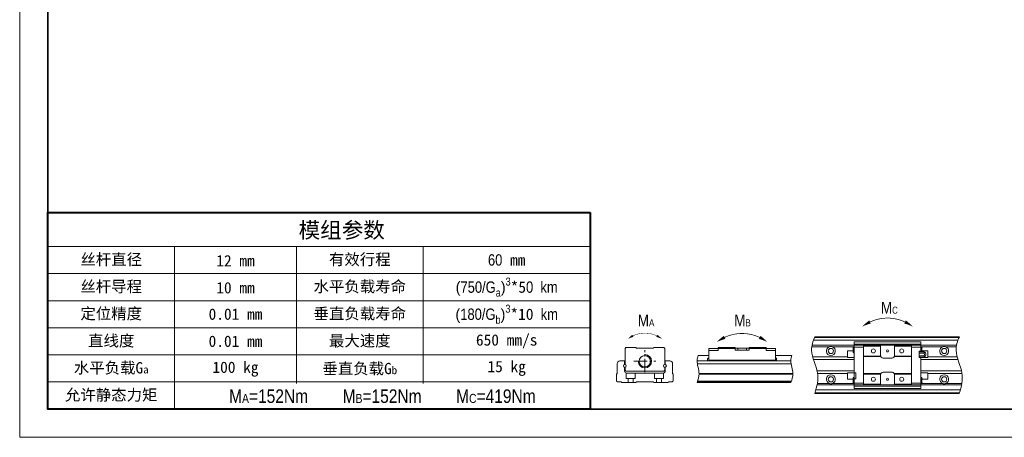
# Model space of a CAD drawing. Header units: millimetres. Extents: x 100 to 3612, y -424 to 856.
# Tile 1 of 45: x 100 to 409, y -424 to -293. Entities that reach past the tile are written whole.
import ezdxf

# ---------------------------------------------------------------- set-up
doc = ezdxf.new("R2010")
doc.units = ezdxf.units.MM
doc.linetypes.add('CENTER2', pattern=[28.575, 19.05, -3.175, 3.175, -3.175])
for name, color, linetype, lineweight in [('标注', 3, 'Continuous', 13), ('点划线', 1, 'CENTER2', 13), ('粗线', 7, 'Continuous', 35), ('细线', 7, 'Continuous', 13)]:
    doc.layers.add(name, color=color, linetype=linetype, lineweight=lineweight)
doc.styles.add('7', font='ARIALN.TTF', dxfattribs={"height": 7})

# ---------------------------------------------------------------- blocks, each defined once
blk = doc.blocks.new('A4图框')
at = {"layer": '粗线'}
blk.add_lwpolyline([(5, 205), (292, 205), (292, 5), (5, 5)], close=True, dxfattribs=at)
at = {"layer": '细线'}
blk.add_lwpolyline([(0, 210), (297, 210), (297, 0), (0, 0)], close=True, dxfattribs=at)
blk = doc.blocks.new('扭矩')
at = {"layer": '标注'}
for points, const_width in [([(451.8, 96.04, 0.223025), (436.8, 96.04, 4.483797)], 0.294), ([(345.56, 90.11, 0.223025), (335.36, 90.11, 4.483797)], 0.2), ([(389.57, 89.45, 0.223025), (374.58, 89.45, 4.483797)], 0.294)]:
    blk.add_lwpolyline(points, format="xyb", dxfattribs=dict(at, const_width=const_width))
for points in [[(433.56, 94.07, 0.0147, 1.47, -0.053865), (436.8, 96.04, 0, 0, -1.574086)], [(455.04, 94.07, 0.0147, 1.47, 0.053865), (451.8, 96.04, 0, 0, 1.574086)], [(333.16, 88.77, 0.01, 1, -0.053865), (335.36, 90.11, 0, 0, -1.574086)], [(347.76, 88.77, 0.01, 1, 0.053865), (345.56, 90.11, 0, 0, 1.574086)], [(371.34, 87.48, 0.0147, 1.47, -0.053865), (374.58, 89.45, 0, 0, -1.574086)], [(392.81, 87.48, 0.0147, 1.47, 0.053865), (389.57, 89.45, 0, 0, 1.574086)]]:
    blk.add_lwpolyline(points, format="xyseb", dxfattribs=at)
blk.add_arc((340.46, 79.24), 2.86, 180, 90, dxfattribs=at)
for points, knots in [([(413.21, 89.69), (412.34, 87.78), (410.77, 82.72), (415.51, 74.58), (414.13, 68.38), (413.16, 65.44)], [4.418107, 4.418107, 4.418107, 4.418107, 10.533784, 20.542229, 29.51, 29.51, 29.51, 29.51]), ([(475.04, 89.69), (474.16, 87.78), (472.59, 82.72), (477.33, 74.58), (475.96, 68.38), (474.98, 65.44)], [4.418107, 4.418107, 4.418107, 4.418107, 10.533784, 20.542229, 29.51, 29.51, 29.51, 29.51]), ([(363.22, 81.67), (362.98, 80.98), (362.42, 78.47), (364.23, 74.45), (363.34, 71.38), (362.84, 70.15)], [3.929779, 3.929779, 3.929779, 3.929779, 6.143971, 11.892959, 15.773013, 15.773013, 15.773013, 15.773013]), ([(403.32, 81.67), (403.08, 80.98), (402.52, 78.47), (404.33, 74.45), (403.44, 71.38), (402.94, 70.15)], [3.929779, 3.929779, 3.929779, 3.929779, 6.143971, 11.892959, 15.773013, 15.773013, 15.773013, 15.773013])]:
    blk.add_open_spline(points, degree=3, knots=knots, dxfattribs=at)
at = {"layer": '点划线', "ltscale": 0.3}
for p, q in [((340.46, 74.58), (340.46, 83.91)), ((335.79, 79.24), (345.12, 79.24))]:
    blk.add_line(p, q, dxfattribs=at)
at = {"layer": '细线'}
for p, q in [((413.1, 89.43), (474.92, 89.43)), ((413.21, 89.69), (475.04, 89.69)), ((331.97, 84.63), (332.37, 85.04)), ((331.97, 84.63), (331.97, 77.83)), ((332.37, 85.04), (336.62, 85.04)), ((336.82, 84.84), (336.62, 85.04)), ((344.09, 84.84), (336.82, 84.84)), ((344.3, 85.04), (344.09, 84.84)), ((348.54, 85.04), (344.3, 85.04)), ((348.54, 85.04), (348.94, 84.63)), ((348.94, 84.63), (348.94, 77.83)), ((367.81, 84.63), (379.04, 84.63)), ((367.81, 84.63), (367.81, 79.53)), ((371.77, 85.04), (371.77, 83.83)), ((379.11, 85.04), (371.77, 85.04)), ((379.04, 84.03), (379.04, 85.04)), ((384.94, 84.84), (379.21, 84.84)), ((380.26, 84.84), (380.26, 84.03)), ((383.89, 84.03), (383.89, 84.84)), ((392.38, 85.04), (385.04, 85.04)), ((385.1, 84.03), (385.1, 85.04)), ((385.1, 84.63), (396.34, 84.63)), ((392.38, 85.04), (392.38, 83.83)), ((396.34, 79.53), (396.34, 84.63)), ((411.89, 85.45), (419.46, 85.45)), ((473.81, 86.05), (411.99, 86.05)), ((474.43, 88.21), (412.6, 88.21)), ((420.65, 85.45), (430.03, 85.45)), ((429.55, 83.22), (429.55, 84.84)), ((430.03, 87.55), (430.03, 67.58)), ((430.03, 87.55), (458.57, 87.55)), ((458.57, 86.55), (430.03, 86.55)), ((433.99, 85.24), (430.03, 85.24)), ((433.99, 86.05), (433.99, 69.08)), ((441.27, 85.65), (433.99, 85.65)), ((441.27, 86.05), (441.27, 81.81)), ((447.33, 86.05), (447.33, 81.81)), ((454.61, 85.65), (447.33, 85.65)), ((454.61, 69.08), (454.61, 86.05)), ((458.57, 85.24), (454.61, 85.24)), ((458.57, 83.32), (458.57, 87.55)), ((458.57, 85.45), (467.95, 85.45)), ((459.05, 83.32), (459.05, 84.84)), ((469.14, 85.45), (473.71, 85.45)), ((367.81, 81.67), (363.22, 81.67)), ((367.32, 79.36), (367.32, 80.25)), ((371.77, 83.83), (367.81, 83.83)), ((379.04, 84.03), (385.1, 84.03)), ((396.34, 83.83), (392.38, 83.83)), ((403.32, 81.67), (396.34, 81.67)), ((396.82, 79.36), (396.82, 80.25)), ((412.28, 81.12), (427.13, 81.12)), ((429.55, 83.63), (427.12, 83.63)), ((427.12, 80.8), (427.12, 83.63)), ((427.12, 80.8), (430.03, 80.8)), ((441.34, 81.4), (433.99, 81.4)), ((441.43, 81.2), (433.99, 81.2)), ((442.48, 80.6), (446.12, 80.6)), ((447.17, 81.2), (454.61, 81.2)), ((454.61, 81.4), (447.26, 81.4)), ((457.84, 80.84), (457.84, 83.47)), ((458.57, 83.47), (457.84, 83.47)), ((459.54, 83.32), (457.84, 83.32)), ((457.84, 82.74), (459.54, 82.74)), ((459.54, 81.57), (457.84, 81.57)), ((459.54, 80.99), (457.84, 80.99)), ((458.57, 80.84), (457.84, 80.84)), ((458.57, 80.99), (458.57, 67.58)), ((458.57, 80.8), (461.48, 80.8)), ((461.48, 83.63), (459.05, 83.63)), ((460.67, 82.44), (460.67, 81.87)), ((461.47, 81.12), (474.11, 81.12)), ((461.48, 80.8), (461.48, 83.63)), ((328.6, 73.93), (328.6, 78.15)), ((329.81, 79.36), (331.77, 79.36)), ((331.77, 79.36), (331.77, 77.83)), ((331.77, 74.98), (331.77, 76.62)), ((331.97, 75.4), (331.97, 76.62)), ((348.94, 76.62), (348.94, 75.4)), ((349.14, 79.36), (351.11, 79.36)), ((349.14, 79.36), (349.14, 77.83)), ((349.14, 74.98), (349.14, 76.62)), ((352.32, 78.15), (352.32, 73.93)), ((362.81, 79.36), (402.91, 79.36)), ((403.02, 78.15), (362.92, 78.15)), ((396.34, 79.64), (367.81, 79.64)), ((367.81, 79.36), (367.81, 79.53)), ((396.34, 79.53), (367.81, 79.53)), ((396.34, 79.53), (396.34, 79.36)), ((430.04, 79.99), (412.62, 79.99)), ((474.45, 79.99), (458.57, 79.99)), ((328.33, 73.67), (328.6, 73.93)), ((328.33, 70.76), (328.33, 73.67)), ((332.37, 75), (331.97, 75.4)), ((348.54, 75), (332.37, 75)), ((332.48, 74.19), (332.48, 71.82)), ((332.48, 71.82), (336.32, 71.82)), ((332.57, 74.18), (348.34, 74.18)), ((333.28, 71.82), (333.28, 70.15)), ((335.51, 71.82), (335.51, 70.15)), ((336.32, 74.18), (336.32, 71.82)), ((344.6, 74.18), (344.6, 71.82)), ((348.44, 71.82), (344.6, 71.82)), ((345.41, 71.82), (345.41, 70.15)), ((347.63, 71.82), (347.63, 70.15)), ((348.44, 74.19), (348.44, 71.82)), ((348.94, 75.4), (348.54, 75)), ((352.32, 73.93), (352.58, 73.67)), ((352.58, 73.67), (352.58, 70.76)), ((363.67, 73.93), (403.77, 73.93)), ((363.68, 73.67), (403.77, 73.67)), ((414.15, 75.14), (430.04, 75.14)), ((414.36, 74.01), (427.13, 74.01)), ((430.03, 74.33), (427.12, 74.33)), ((427.12, 71.5), (427.12, 74.33)), ((429.55, 71.91), (429.55, 70.29)), ((430.03, 74.29), (430.76, 74.29)), ((430.03, 71.66), (430.76, 71.66)), ((430.76, 74.29), (430.76, 71.66)), ((441.43, 73.93), (433.99, 73.93)), ((441.34, 73.73), (433.99, 73.73)), ((441.27, 69.08), (441.27, 73.32)), ((442.48, 74.53), (446.12, 74.53)), ((447.17, 73.93), (454.61, 73.93)), ((454.61, 73.73), (447.26, 73.73)), ((447.33, 73.32), (447.33, 69.08)), ((458.57, 75.14), (475.97, 75.14)), ((461.48, 74.33), (458.57, 74.33)), ((459.05, 70.29), (459.05, 71.91)), ((461.47, 74.01), (476.18, 74.01)), ((461.48, 71.5), (461.48, 74.33)), ((328.74, 70.35), (328.33, 70.76)), ((330.35, 70.35), (328.74, 70.35)), ((330.56, 70.15), (330.35, 70.35)), ((336.62, 70.15), (330.56, 70.15)), ((336.82, 70.35), (336.62, 70.15)), ((344.09, 70.35), (336.82, 70.35)), ((344.3, 70.15), (344.09, 70.35)), ((350.36, 70.15), (344.3, 70.15)), ((350.56, 70.35), (350.36, 70.15)), ((351.89, 70.35), (350.56, 70.35)), ((352.32, 70.53), (352.34, 70.51)), ((352.58, 70.76), (352.34, 70.51)), ((362.84, 70.15), (402.94, 70.15)), ((403.02, 70.35), (362.92, 70.35)), ((363.07, 70.76), (403.17, 70.76)), ((414.15, 69.08), (475.97, 69.08)), ((414.25, 69.68), (419.46, 69.68)), ((420.65, 69.68), (430.03, 69.68)), ((427.12, 71.5), (429.55, 71.5)), ((430.03, 69.89), (433.99, 69.89)), ((430.03, 68.58), (458.57, 68.58)), ((430.03, 67.58), (458.57, 67.58)), ((441.27, 69.48), (433.99, 69.48)), ((454.61, 69.48), (447.33, 69.48)), ((454.61, 69.89), (458.57, 69.89)), ((458.57, 69.68), (467.95, 69.68)), ((459.05, 71.5), (461.48, 71.5)), ((469.14, 69.68), (476.08, 69.68)), ((413.16, 65.44), (474.98, 65.44)), ((475.07, 65.7), (413.24, 65.7)), ((413.62, 66.92), (475.44, 66.92))]:
    blk.add_line(p, q, dxfattribs=at)
for centre, radius in [((420.05, 83.63), 1.11), ((438.24, 83.63), 0.849), ((450.36, 83.63), 0.849), ((468.55, 83.63), 1.11), ((340.46, 79.24), 2.42), ((444.3, 83.63), 0.434), ((331.87, 77.22), 0.614), ((349.04, 77.22), 0.614), ((420.05, 71.5), 1.11), ((438.24, 71.5), 0.849), ((444.3, 71.5), 0.434), ((450.36, 71.5), 0.849), ((468.55, 71.5), 1.11)]:
    blk.add_circle(centre, radius, dxfattribs=at)
for centre, radius, start, end in [((380.26, 85.44), 1.21, 199.4712, 210), ((420.05, 83.63), 1.92, 107.9953, 72.0062), ((429.95, 84.84), 0.404, 78.463, 180.0001), ((458.65, 84.84), 0.404, 359.9999, 101.537), ((468.55, 83.63), 1.92, 107.9938, 72.0062), ((367.73, 80.25), 0.404, 78.463, 180.0001), ((396.42, 80.25), 0.404, 359.9999, 101.537), ((429.95, 83.22), 0.404, 179.9999, 281.537), ((442.48, 81.81), 1.21, 180, 270), ((446.12, 81.81), 1.21, 270, 360), ((459.54, 82.15), 1.17, 14.082, 89.9713), ((459.54, 82.15), 0.583, 270.1017, 90.0043), ((459.54, 82.15), 1.17, 270, 345.918), ((329.81, 78.15), 1.21, 90, 180), ((351.11, 78.15), 1.21, 0, 90), ((332.57, 74.98), 0.8, 180, 270), ((348.34, 74.98), 0.8, 270, 0), ((420.05, 71.5), 1.92, 287.9938, 252.0047), ((429.95, 71.91), 0.404, 78.463, 180.0001), ((442.48, 73.32), 1.21, 90, 180), ((446.12, 73.32), 1.21, 30, 90), ((446.12, 73.32), 1.21, 0, 19.4712), ((458.65, 71.91), 0.404, 359.9999, 101.537), ((468.55, 71.5), 1.92, 287.9938, 252.0047), ((351.89, 70.96), 0.606, 270, 314.9062), ((429.95, 70.29), 0.404, 179.9999, 281.537), ((458.65, 70.29), 0.404, 258.463, 0.0001)]:
    blk.add_arc(centre, radius, start, end, dxfattribs=at)
for centre, major_axis, ratio, start_param, end_param in [((383.89, 85.44), (0.51, 1.1), 1, 4.621289, 4.805051), ((459.54, 83.03), (0.583, 0), 0.5, 4.712313, 7.852981), ((459.54, 81.28), (-0.583, 0), 0.5, 1.570197, 4.710613), ((446.12, 73.32), (0.51, -1.1), 1, 1.478135, 1.661896)]:
    blk.add_ellipse(centre, major_axis=major_axis, ratio=ratio, start_param=start_param, end_param=end_param, dxfattribs=at)
for points in [[(420.65, 85.45), (420.6, 85.47), (420.55, 85.48), (420.45, 85.51), (420.4, 85.51), (420.3, 85.53), (420.25, 85.54), (420.15, 85.54), (420.1, 85.55), (420.03, 85.55), (420, 85.55), (419.95, 85.54), (419.93, 85.54), (419.85, 85.54), (419.8, 85.53), (419.7, 85.51), (419.6, 85.5), (419.51, 85.47), (419.46, 85.45)], [(469.14, 85.45), (469.09, 85.47), (469.04, 85.48), (468.95, 85.51), (468.9, 85.51), (468.8, 85.53), (468.75, 85.54), (468.65, 85.54), (468.6, 85.55), (468.52, 85.55), (468.5, 85.55), (468.45, 85.54), (468.42, 85.54), (468.35, 85.54), (468.3, 85.53), (468.2, 85.51), (468.1, 85.5), (468, 85.47), (467.95, 85.45)], [(419.46, 69.68), (419.51, 69.66), (419.56, 69.65), (419.65, 69.62), (419.7, 69.61), (419.8, 69.6), (419.85, 69.59), (419.95, 69.59), (420, 69.58), (420.08, 69.58), (420.1, 69.58), (420.15, 69.59), (420.18, 69.59), (420.25, 69.59), (420.3, 69.6), (420.4, 69.61), (420.5, 69.63), (420.6, 69.66), (420.65, 69.68)], [(467.95, 69.68), (468, 69.66), (468.05, 69.65), (468.15, 69.62), (468.2, 69.61), (468.3, 69.6), (468.35, 69.59), (468.45, 69.59), (468.5, 69.58), (468.57, 69.58), (468.6, 69.58), (468.65, 69.59), (468.67, 69.59), (468.75, 69.59), (468.8, 69.6), (468.9, 69.61), (469, 69.63), (469.09, 69.66), (469.14, 69.68)]]:
    blk.add_open_spline(points, degree=3, knots=[0, 0, 0, 0, 0.125, 0.125, 0.25, 0.25, 0.375, 0.375, 0.5, 0.5, 0.5625, 0.5625, 0.625, 0.625, 0.75, 0.75, 0.875, 1, 1, 1, 1], dxfattribs=at)
blk.add_open_spline([(362.98, 70.51), (403.08, 70.51)], degree=1, dxfattribs=at)
at = {"layer": '标注', "char_height": 5, "attachment_point": 1, "style": '7'}
for s, insert in [('M{\\H0.6x;C}', (441.48, 104.59)), ('M{\\H0.6x;A}', (337.46, 99.18)), ('M{\\H0.6x;B}', (378.72, 99.18))]:
    blk.add_mtext_dynamic_manual_height_columns(s, width=12.0149, gutter_width=35, heights=[0], dxfattribs=dict(at, insert=insert))

msp = doc.modelspace()

# ---------------------------------------------------------------- linework, layer by layer
at = {"layer": '标注'}
for p, q in [((108.86, -363.82), (279, -363.82)), ((148.56, -363.82), (148.56, -414.86)), ((186.84, -363.82), (186.84, -406.81)), ((226.54, -363.82), (226.54, -406.81)), ((108.86, -372.33), (279, -372.33)), ((108.86, -380.84), (279, -380.84)), ((108.86, -389.34), (279, -389.34)), ((108.86, -397.85), (279, -397.85)), ((108.86, -406.36), (279, -406.36))]:
    msp.add_line(p, q, dxfattribs=at)
at = {"layer": '标注', "lineweight": 40}
for points in [[(279, -353.19), (279, -414.86), (108.86, -414.86), (108.86, -353.19)], [(108.86, -353.19), (279, -353.19)]]:
    msp.add_lwpolyline(points, dxfattribs=at)

# ---------------------------------------------------------------- block references
at = {"layer": '标注'}
for name, p, xscale, yscale, zscale in [('A4图框', (100, -423.72), 1.772264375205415, 1.772264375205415, 1.772264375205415), ('扭矩', (46.53, -457.93), 0.7330993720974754, 0.7330993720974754, 0.7330993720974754)]:
    msp.add_blockref(name, p, dxfattribs=dict(at, xscale=xscale, yscale=yscale, zscale=zscale))

# ---------------------------------------------------------------- texts
at = {"layer": '标注', "attachment_point": 5, "style": '7'}
for s, insert, char_height, width in [('{\\fSimSun|b0|i0|c134|p2;模组参数}', (201.02, -358.96), 4.9623, 170.1374), ('{\\fSimSun|b0|i0|c134|p2;丝杆直径}', (128.71, -368.08), 3.5445, 39.6969), ('{\\fSimSun|b0|i0|c134|p34;12 mm}', (167.7, -368.3), 3.5445, 38.2808), ('{\\fSimSun|b0|i0|c134|p34;有效行程}', (206.69, -368.08), 3.5445, 39.6989), ('60{\\fSimSun|b0|i0|c134|p34; mm}', (252.77, -368.08), 3.5445, 52.4609), ('\\A1;{\\fYouYuan|b0|i0|c134|p49;\\H0.95995x;(}750/G{\\H0.7x;\\S ^ a;\\fYouYuan|b0|i0|c134|p49;\\H1.37137x;)\\fArial Narrow|b0|i0|c134|p34;\\H0.7292x;\\S3^  ;\\fSimSun|b0|i0|c134|p34;\\H1.42858x;*5}0  km', (252.77, -376.58), 3.54453, 52.4609), ('{\\fSimSun|b0|i0|c134|p2;丝杆导程}', (128.71, -376.58), 3.5445, 39.6969), ('{\\fSimSun|b0|i0|c134|p34;10 mm}', (167.7, -376.81), 3.5445, 38.2808), ('{\\fSimSun|b0|i0|c134|p34;水平负载寿命}', (206.69, -376.58), 3.5445, 39.6989), ('{\\fSimSun|b0|i0|c134|p2;定位精度}', (128.71, -385.09), 3.5445, 39.6969), ('{\\fSimSun|b0|i0|c134|p34;垂直负载寿命}', (206.69, -385.09), 3.5445, 39.6989), ('\\A1;{\\fYouYuan|b0|i0|c134|p49;\\H0.95995x;(}180/G{\\H0.7x;\\S ^ b;\\fYouYuan|b0|i0|c134|p49;\\H1.37136x;)\\fArial Narrow|b0|i0|c134|p34;\\H0.7292x;\\S3^  ;\\fSimSun|b0|i0|c134|p34;\\H1.42858x;*10}  km', (252.77, -385.09), 3.54453, 52.4609), ('{\\fSimSun|b0|i0|c134|p34;0.01 mm}', (167.7, -385.09), 3.5445, 38.2808), ('{\\fSimSun|b0|i0|c134|p2;直线度}', (128.71, -393.6), 3.5445, 39.6969), ('{\\fSimSun|b0|i0|c134|p34;0.01 mm}', (167.7, -393.6), 3.5445, 38.2808), ('{\\fSimSun|b0|i0|c134|p34;最大速度}', (206.69, -393.6), 3.5445, 39.6989), ('{\\fSimSun|b0|i0|c134|p34;650 mm/s}', (252.77, -393.6), 3.5445, 52.4609), ('{\\fSimSun|b0|i0|c134|p34;水平负载G\\H0.70397x;a}', (128.71, -402.1), 3.5445, 39.6969), ('{\\fSimSun|b0|i0|c134|p34;100 kg}', (167.7, -402.33), 3.5445, 38.2808), ('{\\fSimSun|b0|i0|c134|p34;垂直负载G\\H0.70397x;b}', (206.69, -402.33), 3.5445, 39.6989), ('{\\fSimSun|b0|i0|c134|p34;15 kg}', (252.77, -402.1), 3.5445, 52.4609), ('{\\fSimSun|b0|i0|c134|p34;允许静态力矩}', (128.71, -410.61), 3.5445, 39.6969), ('{\\H1.2x;M\\H0.66667x;A\\H1.5x;=152Nm        M\\H0.66667x;B\\H1.5x;=152Nm        M\\H0.66667x;C\\H1.5x;=419Nm \\H1.16666x; \\fSimSun|b0|i0|c134|p34; }', (213.78, -410.84), 3.54453, 130.4405)]:
    msp.add_mtext(s, dxfattribs=dict(at, insert=insert, char_height=char_height, width=width))

doc.saveas('drawing.dxf')
